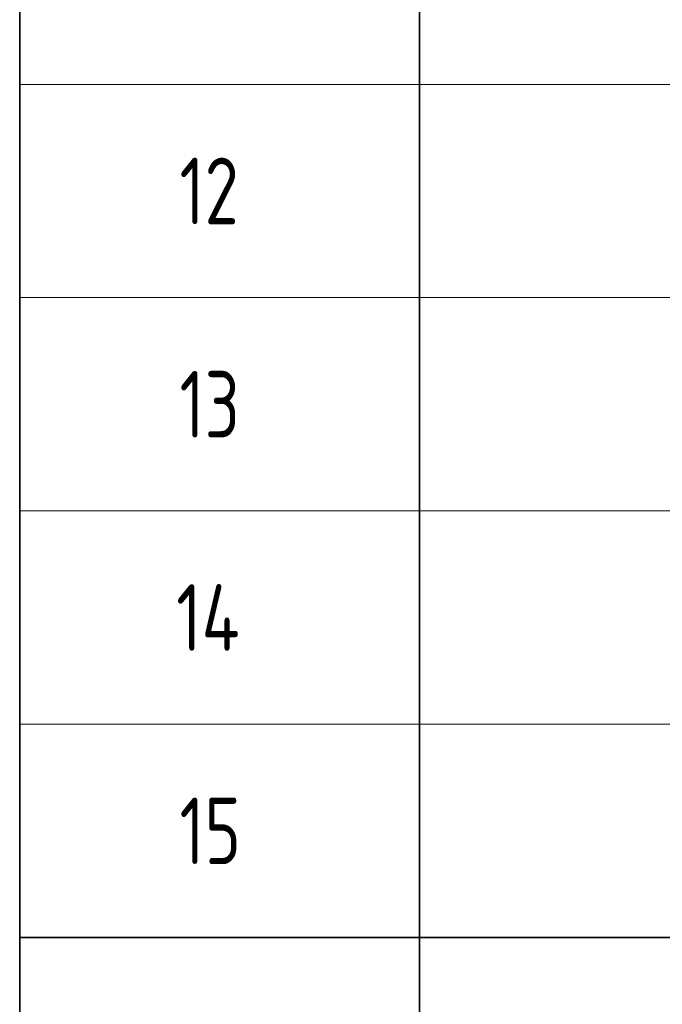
# Model space of a CAD drawing. Header units: metres. Extents: x -38 to 97, y -15 to 21.
# Tile 56 of 111: x 67.92 to 70.33, y 5.02 to 8.71. Entities that reach past the tile are written whole.
import ezdxf

# ---------------------------------------------------------------- set-up
doc = ezdxf.new("R2010")
doc.units = ezdxf.units.M
doc.styles.add('ISOCPEUR', font='txt')

msp = doc.modelspace()

# ---------------------------------------------------------------- linework, layer by layer
at = {"color": 7, "linetype": 'Continuous', "lineweight": 35, "transparency": 33554687}
for p, q in [((67.9198, 9.2717), (67.9198, 8.4717)), ((67.9198, 9.2717), (67.9198, 8.4717)), ((69.4198, 9.2717), (69.4198, 8.4717)), ((69.4198, 9.2717), (69.4198, 8.4717)), ((67.9198, 8.4717), (67.9198, 7.6717)), ((67.9198, 8.4717), (67.9198, 7.6717)), ((69.4198, 8.4717), (69.4198, 7.6717)), ((69.4198, 8.4717), (69.4198, 7.6717)), ((67.9198, 7.6717), (67.9198, 6.8717)), ((67.9198, 7.6717), (67.9198, 6.8717)), ((69.4198, 7.6717), (69.4198, 6.8717)), ((69.4198, 7.6717), (69.4198, 6.8717)), ((67.9198, 6.8717), (67.9198, 6.0717)), ((67.9198, 6.8717), (67.9198, 6.0717)), ((69.4198, 6.8717), (69.4198, 6.0717)), ((69.4198, 6.8717), (69.4198, 6.0717)), ((67.9198, 6.0717), (67.9198, 5.2717)), ((67.9198, 6.0717), (67.9198, 5.2717)), ((69.4198, 6.0717), (69.4198, 5.2717)), ((69.4198, 6.0717), (69.4198, 5.2717)), ((67.9198, 5.2717), (67.9198, 4.4717)), ((67.9198, 5.2717), (86.4198, 5.2717)), ((67.9198, 5.2717), (67.9198, 4.4717)), ((67.9198, 5.2717), (86.4198, 5.2717)), ((69.4198, 5.2717), (69.4198, 4.4717)), ((69.4198, 5.2717), (69.4198, 4.4717))]:
    msp.add_line(p, q, dxfattribs=at)
at = {"color": 7, "linetype": 'Continuous', "lineweight": 13, "transparency": 33554687}
for p, q in [((86.4198, 8.4717), (67.9198, 8.4717)), ((86.4198, 8.4717), (67.9198, 8.4717)), ((86.4198, 7.6717), (67.9198, 7.6717)), ((86.4198, 7.6717), (67.9198, 7.6717)), ((86.4198, 6.8717), (67.9198, 6.8717)), ((86.4198, 6.8717), (67.9198, 6.8717)), ((86.4198, 6.0717), (67.9198, 6.0717)), ((86.4198, 6.0717), (67.9198, 6.0717)), ((86.4198, 5.2717), (67.9198, 5.2717)), ((86.4198, 5.2717), (67.9198, 5.2717))]:
    msp.add_line(p, q, dxfattribs=at)

# ---------------------------------------------------------------- texts
at = {"color": 7, "linetype": 'Continuous', "lineweight": 35, "transparency": 33554687, "char_height": 0.25, "attachment_point": 7, "style": 'ISOCPEUR'}
for s, insert, width in [('\\W0.75;12', (68.5198, 7.9467), 0.393567), ('\\W0.75;12', (68.5198, 7.9467), 0.393567), ('\\W0.75;13', (68.5198, 7.1467), 0.393567), ('\\W0.75;13', (68.5198, 7.1467), 0.393567), ('\\W0.76;14', (68.5073, 6.3467), 0.420468), ('\\W0.76;14', (68.5073, 6.3467), 0.420468), ('\\W0.75;15', (68.5198, 5.5467), 0.393567), ('\\W0.75;15', (68.5198, 5.5467), 0.393567)]:
    msp.add_mtext(s, dxfattribs=dict(at, insert=insert, width=width))

doc.saveas('drawing.dxf')
